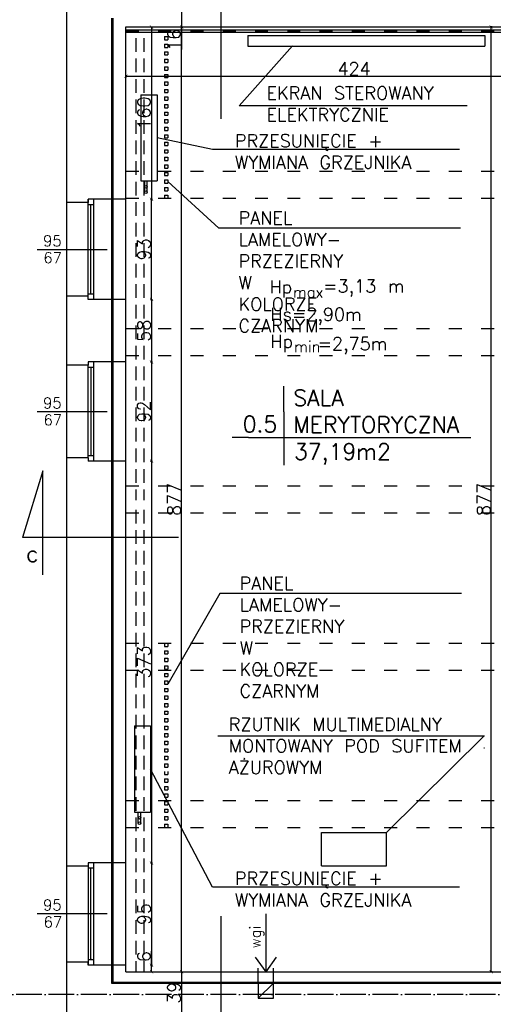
# Model space of a CAD drawing. Header units: millimetres. Extents: x -155361 to 49141, y -33787 to 6941.
# Tile 20 of 44: x -27493 to -27053, y 5267 to 6181. Entities that reach past the tile are written whole.
import ezdxf

# ---------------------------------------------------------------- set-up
doc = ezdxf.new("R2010")
doc.units = ezdxf.units.MM
for name, pattern in [('ACAD_ISO03W100', [30, 12, -18]), ('ACAD_ISO04W100', [30, 24, -3, 0, -3]), ('DASHED', [19.05, 12.7, -6.35])]:
    doc.linetypes.add(name, pattern=pattern)
doc.styles.add('Opisowy', font='txt.shx')
doc.styles.get("Standard").update_dxf_attribs({"font": 'txt.shx'})
doc.dimstyles.new('ISO-25', dxfattribs={"dimtxt": 12, "dimasz": 3, "dimexe": 1, "dimexo": 1, "dimgap": 1, "dimtad": 1, "dimdec": 0, "dimtxsty": 'Opisowy', "dimblk": 'ARCHTICK', "dimcen": 2.5, "dimadec": 0, "dimazin": 0, "dimtfac": 1, "dimtdec": 0, "dimtmove": 0, "dimatfit": 3, "dimldrblk": 'ARCHTICK', "dimfxl": 1, "dimfxlon": 1, "dimarcsym": 0})

# ---------------------------------------------------------------- blocks, each defined once
blk = doc.blocks.new('_ArchTick')
at = {"color": 0, "linetype": 'ByBlock', "const_width": 0.15}
blk.add_lwpolyline([(-0.5, -0.5), (0.5, 0.5)], dxfattribs=at)
blk = doc.blocks.new('*D11530')
at = {"color": 0, "lineweight": -2}
for p, q in [((-27343.13, 6190.41), (-27341.13, 6190.41)), ((-27342.13, 6190.41), (-27342.13, 6174.41)), ((-27343.13, 6174.41), (-27341.13, 6174.41)), ((-27342.13, 6174.41), (-27342.13, 6153.41))]:
    blk.add_line(p, q, dxfattribs=at)
at = {"layer": 'Defpoints', "color": 0}
for p in [(-27392.5, 6190.41), (-27392.5, 6174.41), (-27342.13, 6174.41)]:
    blk.add_point(p, dxfattribs=at)
at = {"color": 0, "lineweight": -2, "xscale": 3, "yscale": 3, "zscale": 3}
for p, rotation in [((-27342.13, 6190.41), 90), ((-27342.13, 6174.41), -90.00000000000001)]:
    blk.add_blockref('_ArchTick', p, dxfattribs=dict(at, rotation=rotation))
at = {"color": 0, "insert": (-27349.13, 6162.41), "char_height": 12, "attachment_point": 5, "rotation": 90, "style": 'Opisowy'}
blk.add_mtext('16', dxfattribs=at)
blk = doc.blocks.new('*D11531')
at = {"color": 0, "lineweight": -2}
for p, q in [((-27371.09, 6174.41), (-27369.09, 6174.41)), ((-27370.09, 6174.41), (-27370.09, 6014.41)), ((-27371.09, 6014.41), (-27369.09, 6014.41))]:
    blk.add_line(p, q, dxfattribs=at)
at = {"layer": 'Defpoints', "color": 0}
for p in [(-27393.93, 6174.41), (-27393.93, 6014.41), (-27370.09, 6014.41)]:
    blk.add_point(p, dxfattribs=at)
at = {"color": 0, "lineweight": -2, "xscale": 3, "yscale": 3, "zscale": 3}
for p, rotation in [((-27370.09, 6174.41), 90), ((-27370.09, 6014.41), -90.00000000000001)]:
    blk.add_blockref('_ArchTick', p, dxfattribs=dict(at, rotation=rotation))
at = {"color": 0, "insert": (-27377.09, 6094.41), "char_height": 12, "attachment_point": 5, "rotation": 90, "style": 'Opisowy'}
blk.add_mtext('160', dxfattribs=at)
blk = doc.blocks.new('*D11533')
at = {"color": 0, "lineweight": -2}
for p, q in [((-27371.09, 5921.41), (-27369.09, 5921.41)), ((-27370.09, 5921.41), (-27370.09, 5863.41)), ((-27371.09, 5863.41), (-27369.09, 5863.41))]:
    blk.add_line(p, q, dxfattribs=at)
at = {"layer": 'Defpoints', "color": 0}
for p in [(-27393.93, 5921.41), (-27393.93, 5863.41), (-27370.09, 5863.41)]:
    blk.add_point(p, dxfattribs=at)
at = {"color": 0, "lineweight": -2, "xscale": 3, "yscale": 3, "zscale": 3}
for p, rotation in [((-27370.09, 5921.41), 90), ((-27370.09, 5863.41), -90.00000000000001)]:
    blk.add_blockref('_ArchTick', p, dxfattribs=dict(at, rotation=rotation))
at = {"color": 0, "insert": (-27377.09, 5892.41), "char_height": 12, "attachment_point": 5, "rotation": 90, "style": 'Opisowy'}
blk.add_mtext('58', dxfattribs=at)
blk = doc.blocks.new('*D11534')
at = {"color": 0, "lineweight": -2}
for p, q in [((-27371.09, 5863.41), (-27369.09, 5863.41)), ((-27370.09, 5863.41), (-27370.09, 5771.41)), ((-27371.09, 5771.41), (-27369.09, 5771.41))]:
    blk.add_line(p, q, dxfattribs=at)
at = {"layer": 'Defpoints', "color": 0}
for p in [(-27393.93, 5863.41), (-27393.93, 5771.41), (-27370.09, 5771.41)]:
    blk.add_point(p, dxfattribs=at)
at = {"color": 0, "lineweight": -2, "xscale": 3, "yscale": 3, "zscale": 3}
for p, rotation in [((-27370.09, 5863.41), 90), ((-27370.09, 5771.41), -90.00000000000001)]:
    blk.add_blockref('_ArchTick', p, dxfattribs=dict(at, rotation=rotation))
at = {"color": 0, "insert": (-27377.09, 5817.41), "char_height": 12, "attachment_point": 5, "rotation": 90, "style": 'Opisowy'}
blk.add_mtext('92', dxfattribs=at)
blk = doc.blocks.new('*D11535')
at = {"color": 0, "lineweight": -2}
for p, q in [((-27371.09, 5771.41), (-27369.09, 5771.41)), ((-27370.09, 5771.41), (-27370.09, 5398.41)), ((-27371.09, 5398.41), (-27369.09, 5398.41))]:
    blk.add_line(p, q, dxfattribs=at)
at = {"layer": 'Defpoints', "color": 0}
for p in [(-27393.93, 5771.41), (-27393.93, 5398.41), (-27370.09, 5398.41)]:
    blk.add_point(p, dxfattribs=at)
at = {"color": 0, "lineweight": -2, "xscale": 3, "yscale": 3, "zscale": 3}
for p, rotation in [((-27370.09, 5771.41), 90), ((-27370.09, 5398.41), -90.00000000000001)]:
    blk.add_blockref('_ArchTick', p, dxfattribs=dict(at, rotation=rotation))
at = {"color": 0, "insert": (-27377.09, 5584.91), "char_height": 12, "attachment_point": 5, "rotation": 90, "style": 'Opisowy'}
blk.add_mtext('373', dxfattribs=at)
blk = doc.blocks.new('*D11536')
at = {"color": 0, "lineweight": -2}
for p, q in [((-27371.09, 5398.41), (-27369.09, 5398.41)), ((-27370.09, 5398.41), (-27370.09, 5303.41)), ((-27371.09, 5303.41), (-27369.09, 5303.41))]:
    blk.add_line(p, q, dxfattribs=at)
at = {"layer": 'Defpoints', "color": 0}
for p in [(-27393.93, 5398.41), (-27393.93, 5303.41), (-27370.09, 5303.41)]:
    blk.add_point(p, dxfattribs=at)
at = {"color": 0, "lineweight": -2, "xscale": 3, "yscale": 3, "zscale": 3}
for p, rotation in [((-27370.09, 5398.41), 90), ((-27370.09, 5303.41), -90.00000000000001)]:
    blk.add_blockref('_ArchTick', p, dxfattribs=dict(at, rotation=rotation))
at = {"color": 0, "insert": (-27377.09, 5350.91), "char_height": 12, "attachment_point": 5, "rotation": 90, "style": 'Opisowy'}
blk.add_mtext('95', dxfattribs=at)
blk = doc.blocks.new('*D11537')
at = {"color": 0, "lineweight": -2}
for p, q in [((-27370.09, 5303.41), (-27370.09, 5316.41)), ((-27371.09, 5303.41), (-27369.09, 5303.41)), ((-27370.09, 5297.41), (-27370.09, 5303.41)), ((-27371.09, 5297.41), (-27369.09, 5297.41))]:
    blk.add_line(p, q, dxfattribs=at)
at = {"layer": 'Defpoints', "color": 0}
for p in [(-27393.93, 5303.41), (-27370.09, 5303.41), (-27393.93, 5297.41)]:
    blk.add_point(p, dxfattribs=at)
at = {"color": 0, "lineweight": -2, "xscale": 3, "yscale": 3, "zscale": 3}
for p, rotation in [((-27370.09, 5303.41), 90), ((-27370.09, 5297.41), -90.00000000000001)]:
    blk.add_blockref('_ArchTick', p, dxfattribs=dict(at, rotation=rotation))
at = {"color": 0, "insert": (-27377.09, 5311.41), "char_height": 12, "attachment_point": 5, "rotation": 90, "style": 'Opisowy'}
blk.add_mtext('6', dxfattribs=at)
blk = doc.blocks.new('*D11538')
at = {"color": 0, "lineweight": -2}
for p, q in [((-27343.13, 5297.41), (-27341.13, 5297.41)), ((-27342.13, 5297.41), (-27342.13, 5258.41)), ((-27343.13, 5258.41), (-27341.13, 5258.41))]:
    blk.add_line(p, q, dxfattribs=at)
at = {"layer": 'Defpoints', "color": 0}
for p in [(-27396.13, 5297.41), (-27396.13, 5258.41), (-27342.13, 5258.41)]:
    blk.add_point(p, dxfattribs=at)
at = {"color": 0, "lineweight": -2, "xscale": 3, "yscale": 3, "zscale": 3}
for p, rotation in [((-27342.13, 5297.41), 90), ((-27342.13, 5258.41), -90.00000000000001)]:
    blk.add_blockref('_ArchTick', p, dxfattribs=dict(at, rotation=rotation))
at = {"color": 0, "insert": (-27349.13, 5277.91), "char_height": 12, "attachment_point": 5, "rotation": 90, "style": 'Opisowy'}
blk.add_mtext('39', dxfattribs=at)
blk = doc.blocks.new('*D11551')
at = {"color": 0, "lineweight": -2}
for p, q in [((-27343.13, 6174.41), (-27341.13, 6174.41)), ((-27342.13, 5297.41), (-27342.13, 6174.41)), ((-27343.13, 5297.41), (-27341.13, 5297.41))]:
    blk.add_line(p, q, dxfattribs=at)
at = {"layer": 'Defpoints', "color": 0}
for p in [(-27393.93, 6174.41), (-27342.13, 6174.41), (-27393.93, 5297.41)]:
    blk.add_point(p, dxfattribs=at)
at = {"color": 0, "lineweight": -2, "xscale": 3, "yscale": 3, "zscale": 3}
for p, rotation in [((-27342.13, 6174.41), 90), ((-27342.13, 5297.41), -90.00000000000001)]:
    blk.add_blockref('_ArchTick', p, dxfattribs=dict(at, rotation=rotation))
at = {"color": 0, "insert": (-27349.13, 5735.91), "char_height": 12, "attachment_point": 5, "rotation": 90, "style": 'Opisowy'}
blk.add_mtext('877', dxfattribs=at)
blk = doc.blocks.new('*D11590')
at = {"color": 0, "lineweight": -2}
for p, q in [((-27053.62, 6174.41), (-27055.62, 6174.41)), ((-27054.62, 5297.41), (-27054.62, 6174.41)), ((-27053.62, 5297.41), (-27055.62, 5297.41))]:
    blk.add_line(p, q, dxfattribs=at)
at = {"layer": 'Defpoints', "color": 0}
for p in [(-27054.62, 6174.41), (-26969.93, 6174.41), (-26969.93, 5297.41)]:
    blk.add_point(p, dxfattribs=at)
at = {"color": 0, "lineweight": -2, "xscale": 3, "yscale": 3, "zscale": 3}
for p, rotation in [((-27054.62, 6174.41), 90), ((-27054.62, 5297.41), -90.00000000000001)]:
    blk.add_blockref('_ArchTick', p, dxfattribs=dict(at, rotation=rotation))
at = {"color": 0, "insert": (-27061.62, 5735.91), "char_height": 12, "attachment_point": 5, "rotation": 90, "style": 'Opisowy'}
blk.add_mtext('877', dxfattribs=at)
blk = doc.blocks.new('*D11630')
at = {"color": 0, "lineweight": -2}
for p, q in [((-27393.93, 6129.58), (-27393.93, 6127.58)), ((-27393.93, 6128.58), (-26969.93, 6128.58)), ((-26969.93, 6129.58), (-26969.93, 6127.58))]:
    blk.add_line(p, q, dxfattribs=at)
at = {"layer": 'Defpoints', "color": 0}
for p in [(-27393.93, 6174.41), (-26969.93, 6174.41), (-26969.93, 6128.58)]:
    blk.add_point(p, dxfattribs=at)
at = {"color": 0, "lineweight": -2, "xscale": 3, "yscale": 3, "zscale": 3, "rotation": 180}
blk.add_blockref('_ArchTick', (-27393.93, 6128.58), dxfattribs=at)
at = {"color": 0, "lineweight": -2, "xscale": 3, "yscale": 3, "zscale": 3}
blk.add_blockref('_ArchTick', (-26969.93, 6128.58), dxfattribs=at)
at = {"color": 0, "insert": (-27181.93, 6135.58), "char_height": 12, "attachment_point": 5, "style": 'Opisowy'}
blk.add_mtext('424', dxfattribs=at)
blk = doc.blocks.new('*D11661')
at = {"color": 0, "lineweight": -2}
for p, q in [((-27371.09, 6014.41), (-27371.09, 6014.41)), ((-27370.09, 5921.41), (-27370.09, 6014.41)), ((-27371.09, 5921.41), (-27371.09, 5921.41))]:
    blk.add_line(p, q, dxfattribs=at)
at = {"layer": 'Defpoints', "color": 0}
for p in [(-27370.09, 6014.41), (-27370.09, 6014.41), (-27370.09, 5921.41)]:
    blk.add_point(p, dxfattribs=at)
at = {"color": 0, "lineweight": -2, "xscale": 3, "yscale": 3, "zscale": 3}
for p, rotation in [((-27370.09, 6014.41), 90), ((-27370.09, 5921.41), -90.00000000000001)]:
    blk.add_blockref('_ArchTick', p, dxfattribs=dict(at, rotation=rotation))
at = {"color": 0, "insert": (-27377.09, 5967.91), "char_height": 12, "attachment_point": 5, "rotation": 90, "style": 'Opisowy'}
blk.add_mtext('93', dxfattribs=at)

msp = doc.modelspace()

# ---------------------------------------------------------------- hatches: boundary and pattern name
for points in [[(-27405.85, 6014.41), (-27405.85, 6181.66), (-27406.85, 6181.66), (-27406.85, 6014.41)], [(-27406.85, 5287.49), (-26960.65, 5287.49), (-26959.65, 5287.49), (-26959.65, 5286.49), (-26960.65, 5286.49), (-27406.85, 5286.49)]]:
    msp.add_hatch(color=1).paths.add_polyline_path(points)
h = msp.add_hatch(color=1)
h.paths.add_polyline_path([(-27406.85, 5921.41), (-27405.85, 5921.41), (-27405.85, 6014.41), (-27406.85, 6014.41)])
h.paths.add_polyline_path([(-27406.85, 5771.41), (-27405.85, 5771.41), (-27405.85, 5863.41), (-27406.85, 5863.41)])
h.paths.add_polyline_path([(-27406.85, 5863.41), (-27405.85, 5863.41), (-27405.85, 5921.41), (-27406.85, 5921.41)])
h = msp.add_hatch(color=1)
h.paths.add_polyline_path([(-27406.85, 5602.41), (-27405.85, 5602.41), (-27405.85, 5723.41), (-27406.85, 5723.41)])
h.paths.add_polyline_path([(-27406.85, 5456.41), (-27405.85, 5456.41), (-27405.85, 5577.41), (-27406.85, 5577.41)])
h.paths.add_polyline_path([(-27406.85, 5303.41), (-27405.85, 5303.41), (-27405.85, 5398.41), (-27406.85, 5398.41)])
h.paths.add_polyline_path([(-27405.85, 5398.41), (-27405.85, 5431.41), (-27406.85, 5431.41), (-27406.85, 5398.41)])
h.paths.add_polyline_path([(-27406.85, 5748.41), (-27405.85, 5748.41), (-27405.85, 5723.41), (-27406.85, 5723.41)])
h.paths.add_polyline_path([(-27406.85, 5577.41), (-27405.85, 5577.41), (-27405.85, 5602.41), (-27406.85, 5602.41)])
h.paths.add_polyline_path([(-27406.85, 5431.41), (-27405.85, 5431.41), (-27405.85, 5456.41), (-27406.85, 5456.41)])
h.paths.add_polyline_path([(-27406.85, 5748.41), (-27405.85, 5748.41), (-27405.85, 5771.41), (-27406.85, 5771.41)])
h.paths.add_polyline_path([(-27406.85, 5287.49), (-27405.85, 5287.49), (-27405.85, 5303.41), (-27406.85, 5303.41)])

# ---------------------------------------------------------------- linework, layer by layer
for p, q in [((-27448.93, 5323.28), (-27448.93, 6887.65)), ((-27305.61, 6234), (-27305.61, 6089)), ((-27393.93, 6014.41), (-27393.93, 6174.41)), ((-27393.93, 6174.41), (-26969.93, 6174.41)), ((-26973.53, 6171.41), (-27393.93, 6171.41)), ((-27393.93, 6169.41), (-26975.53, 6169.41)), ((-27358.03, 6169.41), (-27355.03, 6169.41)), ((-27393.93, 6040.41), (-27393.93, 6161.41)), ((-27358.03, 6165.41), (-27355.03, 6165.41)), ((-27358.03, 6165.41), (-27358.03, 6162.41)), ((-27358.03, 6162.41), (-27355.03, 6162.41)), ((-27358.03, 6162.41), (-27355.03, 6162.41)), ((-27355.03, 6165.41), (-27355.03, 6162.41)), ((-27280.54, 6166.44), (-27280.54, 6156.44)), ((-27280.54, 6166.44), (-27060.43, 6166.44)), ((-27060.43, 6166.44), (-27060.43, 6156.44)), ((-27358.03, 6158.41), (-27355.03, 6158.41)), ((-27358.03, 6158.41), (-27358.03, 6155.41)), ((-27358.03, 6155.41), (-27355.03, 6155.41)), ((-27358.03, 6155.41), (-27355.03, 6155.41)), ((-27358.03, 6151.41), (-27355.03, 6151.41)), ((-27358.03, 6151.41), (-27358.03, 6148.41)), ((-27355.03, 6158.41), (-27355.03, 6155.41)), ((-27355.03, 6151.41), (-27355.03, 6148.41)), ((-27288.56, 6101.07), (-27239.05, 6156.9)), ((-27280.54, 6156.44), (-27060.43, 6156.44)), ((-27358.03, 6148.41), (-27355.03, 6148.41)), ((-27358.03, 6148.41), (-27355.03, 6148.41)), ((-27358.03, 6144.41), (-27355.03, 6144.41)), ((-27358.03, 6144.41), (-27358.03, 6141.41)), ((-27355.03, 6144.41), (-27355.03, 6141.41)), ((-27358.03, 6141.41), (-27355.03, 6141.41)), ((-27358.03, 6141.41), (-27355.03, 6141.41)), ((-27358.03, 6137.41), (-27355.03, 6137.41)), ((-27358.03, 6137.41), (-27358.03, 6134.41)), ((-27358.03, 6134.41), (-27355.03, 6134.41)), ((-27358.03, 6134.41), (-27355.03, 6134.41)), ((-27355.03, 6137.41), (-27355.03, 6134.41)), ((-27358.03, 6130.41), (-27355.03, 6130.41)), ((-27358.03, 6130.41), (-27358.03, 6127.41)), ((-27358.03, 6127.41), (-27355.03, 6127.41)), ((-27358.03, 6127.41), (-27355.03, 6127.41)), ((-27355.03, 6130.41), (-27355.03, 6127.41)), ((-27358.03, 6123.41), (-27355.03, 6123.41)), ((-27358.03, 6123.41), (-27358.03, 6120.41)), ((-27358.03, 6120.41), (-27355.03, 6120.41)), ((-27358.03, 6120.41), (-27355.03, 6120.41)), ((-27358.03, 6116.41), (-27355.03, 6116.41)), ((-27358.03, 6116.41), (-27358.03, 6113.41)), ((-27355.03, 6123.41), (-27355.03, 6120.41)), ((-27355.03, 6116.41), (-27355.03, 6113.41)), ((-27380.03, 6111.48), (-27365.03, 6111.48)), ((-27380.03, 6111.48), (-27379.97, 6031.48)), ((-27365.03, 6111.48), (-27364.97, 6031.48)), ((-27358.03, 6113.41), (-27355.03, 6113.41)), ((-27358.03, 6113.41), (-27355.03, 6113.41)), ((-27358.03, 6109.41), (-27355.03, 6109.41)), ((-27358.03, 6109.41), (-27358.03, 6106.41)), ((-27358.03, 6106.41), (-27355.03, 6106.41)), ((-27358.03, 6106.41), (-27355.03, 6106.41)), ((-27355.03, 6109.41), (-27355.03, 6106.41)), ((-27358.03, 6102.41), (-27355.03, 6102.41)), ((-27358.03, 6102.41), (-27358.03, 6099.41)), ((-27358.03, 6099.41), (-27355.03, 6099.41)), ((-27358.03, 6099.41), (-27355.03, 6099.41)), ((-27355.03, 6102.41), (-27355.03, 6099.41)), ((-27076.84, 6101.07), (-27288.56, 6101.07)), ((-27358.03, 6095.41), (-27355.03, 6095.41)), ((-27358.03, 6095.41), (-27358.03, 6092.41)), ((-27358.03, 6092.41), (-27355.03, 6092.41)), ((-27358.03, 6092.41), (-27355.03, 6092.41)), ((-27358.03, 6088.41), (-27355.03, 6088.41)), ((-27358.03, 6088.41), (-27358.03, 6085.41)), ((-27355.03, 6095.41), (-27355.03, 6092.41)), ((-27355.03, 6088.41), (-27355.03, 6085.41)), ((-27358.03, 6085.41), (-27355.03, 6085.41)), ((-27358.03, 6085.41), (-27355.03, 6085.41)), ((-27358.03, 6081.41), (-27355.03, 6081.41)), ((-27358.03, 6081.41), (-27358.03, 6078.41)), ((-27358.03, 6078.41), (-27355.03, 6078.41)), ((-27358.03, 6078.41), (-27355.03, 6078.41)), ((-27355.03, 6081.41), (-27355.03, 6078.41)), ((-27313.62, 6060.7), (-27365, 6071.48)), ((-27358.03, 6074.41), (-27355.03, 6074.41)), ((-27358.03, 6074.41), (-27358.03, 6071.41)), ((-27358.03, 6071.41), (-27355.03, 6071.41)), ((-27358.03, 6071.41), (-27355.03, 6071.41)), ((-27355.03, 6074.41), (-27355.03, 6071.41)), ((-27358.03, 6067.41), (-27355.03, 6067.41)), ((-27358.03, 6067.41), (-27358.03, 6064.41)), ((-27358.03, 6064.41), (-27355.03, 6064.41)), ((-27358.03, 6064.41), (-27355.03, 6064.41)), ((-27358.03, 6060.41), (-27355.03, 6060.41)), ((-27358.03, 6060.41), (-27358.03, 6057.41)), ((-27355.03, 6067.41), (-27355.03, 6064.41)), ((-27355.03, 6060.41), (-27355.03, 6057.41)), ((-27084.13, 6060.7), (-27313.62, 6060.7)), ((-27358.03, 6057.41), (-27355.03, 6057.41)), ((-27358.03, 6057.41), (-27355.03, 6057.41)), ((-27358.03, 6053.41), (-27355.03, 6053.41)), ((-27358.03, 6053.41), (-27358.03, 6050.41)), ((-27358.03, 6050.41), (-27355.03, 6050.41)), ((-27358.03, 6050.41), (-27355.03, 6050.41)), ((-27355.03, 6053.41), (-27355.03, 6050.41)), ((-27358.03, 6046.41), (-27355.03, 6046.41)), ((-27358.03, 6046.41), (-27358.03, 6043.41)), ((-27358.03, 6043.41), (-27355.03, 6043.41)), ((-27358.03, 6043.41), (-27355.03, 6043.41)), ((-27355.03, 6046.41), (-27355.03, 6043.41)), ((-27358.03, 6039.41), (-27355.03, 6039.41)), ((-27358.03, 6039.41), (-27358.03, 6036.41)), ((-27358.03, 6036.41), (-27355.03, 6036.41)), ((-27358.03, 6036.41), (-27355.03, 6036.41)), ((-27358.03, 6032.41), (-27355.03, 6032.41)), ((-27358.03, 6032.41), (-27358.03, 6029.41)), ((-27355.03, 6039.41), (-27355.03, 6036.41)), ((-27355.03, 6032.41), (-27355.03, 6029.41)), ((-27379.97, 6031.48), (-27364.97, 6031.48)), ((-27376.43, 6021.35), (-27376.41, 6031.52)), ((-27374.06, 6021.35), (-27374.03, 6031.52)), ((-27358.03, 6029.41), (-27355.03, 6029.41)), ((-27358.03, 6029.41), (-27355.03, 6029.41)), ((-27358.03, 6025.41), (-27355.03, 6025.41)), ((-27358.03, 6025.41), (-27358.03, 6022.41)), ((-27307.59, 5987.72), (-27355.03, 6030.91)), ((-27355.03, 6025.41), (-27355.03, 6022.41)), ((-27428.93, 6014.41), (-27428.93, 6011.41)), ((-27423.93, 6014.41), (-27428.93, 6014.41)), ((-27428.93, 5924.41), (-27428.93, 6014.41)), ((-27393.93, 6014.41), (-27423.93, 6014.41)), ((-27423.93, 6014.41), (-27423.93, 5921.41)), ((-27393.93, 5921.41), (-27393.93, 6014.41)), ((-27358.03, 6022.41), (-27355.03, 6022.41)), ((-27358.03, 6022.41), (-27355.03, 6022.41)), ((-27358.03, 6018.41), (-27355.03, 6018.41)), ((-27358.03, 6018.41), (-27358.03, 6015.41)), ((-27358.03, 6015.41), (-27355.03, 6015.41)), ((-27355.03, 6018.41), (-27355.03, 6015.41)), ((-27428.93, 6011.41), (-27448.93, 6011.41)), ((-27423.93, 6009.41), (-27428.93, 6009.41)), ((-27426.43, 5926.41), (-27426.43, 6009.41)), ((-27083.15, 5987.72), (-27307.59, 5987.72)), ((-27476.4, 5967.91), (-27411.41, 5967.91)), ((-27428.93, 5924.41), (-27448.93, 5924.41)), ((-27423.93, 5926.41), (-27428.93, 5926.41)), ((-27428.93, 5921.41), (-27428.93, 5924.41)), ((-27423.93, 5921.41), (-27428.93, 5921.41)), ((-27393.93, 5921.41), (-27423.93, 5921.41)), ((-27393.93, 5863.41), (-27393.93, 5921.41)), ((-27428.93, 5860.41), (-27448.93, 5860.41)), ((-27428.93, 5863.41), (-27428.93, 5860.41)), ((-27423.93, 5863.41), (-27428.93, 5863.41)), ((-27428.93, 5774.41), (-27428.93, 5860.41)), ((-27423.93, 5858.41), (-27428.93, 5858.41)), ((-27426.43, 5858.41), (-27426.43, 5776.41)), ((-27393.93, 5863.41), (-27423.93, 5863.41)), ((-27423.93, 5863.41), (-27423.93, 5771.41)), ((-27393.93, 5771.41), (-27393.93, 5863.41)), ((-27247.13, 5817.07), (-27247.13, 5841.02)), ((-27476.4, 5817.41), (-27411.41, 5817.41)), ((-27247.13, 5817.07), (-27247.13, 5767.7)), ((-27280, 5793.18), (-27295.11, 5793.18)), ((-27280, 5793.18), (-27117.2, 5793.18)), ((-27117.2, 5793.18), (-27073.34, 5793.18)), ((-27423.93, 5776.41), (-27428.93, 5776.41)), ((-27428.93, 5774.41), (-27448.93, 5774.41)), ((-27428.93, 5774.41), (-27428.93, 5771.41)), ((-27423.93, 5771.41), (-27428.93, 5771.41)), ((-27393.93, 5771.41), (-27423.93, 5771.41)), ((-27393.93, 5398.41), (-27393.93, 5771.41)), ((-27470.96, 5762.23), (-27490.11, 5700.65)), ((-27470.96, 5665.81), (-27470.96, 5762.23)), ((-27345.11, 5700.65), (-27490.11, 5700.65)), ((-27306.61, 5648.66), (-27355.03, 5564.41)), ((-27082.17, 5648.66), (-27306.61, 5648.66)), ((-27358.03, 5602.41), (-27355.03, 5602.41)), ((-27358.03, 5602.41), (-27358.03, 5599.41)), ((-27358.03, 5599.41), (-27355.03, 5599.41)), ((-27358.03, 5599.41), (-27355.03, 5599.41)), ((-27358.03, 5595.41), (-27355.03, 5595.41)), ((-27358.03, 5595.41), (-27358.03, 5592.41)), ((-27355.03, 5602.41), (-27355.03, 5599.41)), ((-27355.03, 5595.41), (-27355.03, 5592.41)), ((-27358.03, 5592.41), (-27355.03, 5592.41)), ((-27358.03, 5592.41), (-27355.03, 5592.41)), ((-27358.03, 5588.41), (-27355.03, 5588.41)), ((-27358.03, 5588.41), (-27358.03, 5585.41)), ((-27358.03, 5585.41), (-27355.03, 5585.41)), ((-27358.03, 5585.41), (-27355.03, 5585.41)), ((-27355.03, 5588.41), (-27355.03, 5585.41)), ((-27358.03, 5581.41), (-27355.03, 5581.41)), ((-27358.03, 5581.41), (-27358.03, 5578.41)), ((-27358.03, 5578.41), (-27355.03, 5578.41)), ((-27358.03, 5578.41), (-27355.03, 5578.41)), ((-27355.03, 5581.41), (-27355.03, 5578.41)), ((-27358.03, 5574.41), (-27355.03, 5574.41)), ((-27358.03, 5574.41), (-27358.03, 5571.41)), ((-27358.03, 5571.41), (-27355.03, 5571.41)), ((-27358.03, 5571.41), (-27355.03, 5571.41)), ((-27358.03, 5567.41), (-27355.03, 5567.41)), ((-27358.03, 5567.41), (-27358.03, 5564.41)), ((-27355.03, 5574.41), (-27355.03, 5571.41)), ((-27355.03, 5567.41), (-27355.03, 5564.41)), ((-27358.03, 5564.41), (-27355.03, 5564.41)), ((-27358.03, 5564.41), (-27355.03, 5564.41)), ((-27358.03, 5560.41), (-27355.03, 5560.41)), ((-27358.03, 5560.41), (-27358.03, 5557.41)), ((-27358.03, 5557.41), (-27355.03, 5557.41)), ((-27358.03, 5557.41), (-27355.03, 5557.41)), ((-27355.03, 5560.41), (-27355.03, 5557.41)), ((-27358.03, 5553.41), (-27355.03, 5553.41)), ((-27358.03, 5553.41), (-27358.03, 5550.41)), ((-27358.03, 5550.41), (-27355.03, 5550.41)), ((-27358.03, 5550.41), (-27355.03, 5550.41)), ((-27355.03, 5553.41), (-27355.03, 5550.41)), ((-27358.03, 5546.41), (-27355.03, 5546.41)), ((-27358.03, 5546.41), (-27358.03, 5543.41)), ((-27358.03, 5543.41), (-27355.03, 5543.41)), ((-27358.03, 5543.41), (-27355.03, 5543.41)), ((-27358.03, 5539.41), (-27355.03, 5539.41)), ((-27358.03, 5539.41), (-27358.03, 5536.41)), ((-27355.03, 5546.41), (-27355.03, 5543.41)), ((-27355.03, 5539.41), (-27355.03, 5536.41)), ((-27358.03, 5536.41), (-27355.03, 5536.41)), ((-27358.03, 5536.41), (-27355.03, 5536.41)), ((-27358.03, 5532.41), (-27355.03, 5532.41)), ((-27358.03, 5532.41), (-27358.03, 5529.41)), ((-27358.03, 5529.41), (-27355.03, 5529.41)), ((-27358.03, 5529.41), (-27355.03, 5529.41)), ((-27355.03, 5532.41), (-27355.03, 5529.41)), ((-27386.03, 5525.58), (-27371.03, 5525.58)), ((-27386.03, 5525.58), (-27385.97, 5445.58)), ((-27371.03, 5525.58), (-27370.97, 5445.58)), ((-27358.03, 5525.41), (-27355.03, 5525.41)), ((-27358.03, 5525.41), (-27358.03, 5522.41)), ((-27358.03, 5522.41), (-27355.03, 5522.41)), ((-27358.03, 5522.41), (-27355.03, 5522.41)), ((-27355.03, 5525.41), (-27355.03, 5522.41)), ((-27358.03, 5518.41), (-27355.03, 5518.41)), ((-27358.03, 5518.41), (-27358.03, 5515.41)), ((-27358.03, 5515.41), (-27355.03, 5515.41)), ((-27358.03, 5515.41), (-27355.03, 5515.41)), ((-27358.03, 5511.41), (-27355.03, 5511.41)), ((-27358.03, 5511.41), (-27358.03, 5508.41)), ((-27355.03, 5518.41), (-27355.03, 5515.41)), ((-27355.03, 5511.41), (-27355.03, 5508.41)), ((-27060.74, 5516.12), (-27308.54, 5516.12)), ((-27061.31, 5516.12), (-27151.7, 5426.7)), ((-27358.03, 5508.41), (-27355.03, 5508.41)), ((-27358.03, 5508.41), (-27355.03, 5508.41)), ((-27358.03, 5504.41), (-27355.03, 5504.41)), ((-27358.03, 5504.41), (-27358.03, 5501.41)), ((-27355.03, 5504.41), (-27355.03, 5501.41)), ((-27061.31, 5505.27), (-27061.31, 5505.27)), ((-27061.31, 5505.27), (-27060.74, 5505.27)), ((-27358.03, 5501.41), (-27355.03, 5501.41)), ((-27358.03, 5501.41), (-27355.03, 5501.41)), ((-27358.03, 5497.41), (-27355.03, 5497.41)), ((-27358.03, 5497.41), (-27358.03, 5494.41)), ((-27358.03, 5494.41), (-27355.03, 5494.41)), ((-27358.03, 5494.41), (-27355.03, 5494.41)), ((-27355.03, 5497.41), (-27355.03, 5494.41)), ((-27313.62, 5376.05), (-27371, 5485.58)), ((-27358.03, 5490.41), (-27355.03, 5490.41)), ((-27358.03, 5490.41), (-27358.03, 5487.41)), ((-27358.03, 5487.41), (-27355.03, 5487.41)), ((-27358.03, 5487.41), (-27355.03, 5487.41)), ((-27355.03, 5490.41), (-27355.03, 5487.41)), ((-27358.03, 5483.41), (-27358.03, 5480.41)), ((-27358.03, 5480.41), (-27355.03, 5480.41)), ((-27358.03, 5480.41), (-27355.03, 5480.41)), ((-27358.03, 5476.41), (-27355.03, 5476.41)), ((-27358.03, 5476.41), (-27358.03, 5473.41)), ((-27355.03, 5483.41), (-27355.03, 5480.41)), ((-27355.03, 5476.41), (-27355.03, 5473.41)), ((-27358.03, 5473.41), (-27355.03, 5473.41)), ((-27358.03, 5473.41), (-27355.03, 5473.41)), ((-27358.03, 5469.41), (-27355.03, 5469.41)), ((-27358.03, 5469.41), (-27358.03, 5466.41)), ((-27358.03, 5466.41), (-27355.03, 5466.41)), ((-27358.03, 5466.41), (-27355.03, 5466.41)), ((-27355.03, 5469.41), (-27355.03, 5466.41)), ((-27358.03, 5462.41), (-27355.03, 5462.41)), ((-27358.03, 5462.41), (-27358.03, 5459.41)), ((-27358.03, 5459.41), (-27355.03, 5459.41)), ((-27358.03, 5459.41), (-27355.03, 5459.41)), ((-27355.03, 5462.41), (-27355.03, 5459.41)), ((-27358.03, 5455.41), (-27355.03, 5455.41)), ((-27358.03, 5455.41), (-27358.03, 5452.41)), ((-27358.03, 5452.41), (-27355.03, 5452.41)), ((-27358.03, 5452.41), (-27355.03, 5452.41)), ((-27358.03, 5448.41), (-27355.03, 5448.41)), ((-27358.03, 5448.41), (-27358.03, 5445.41)), ((-27355.03, 5455.41), (-27355.03, 5452.41)), ((-27355.03, 5448.41), (-27355.03, 5445.41)), ((-27385.97, 5445.58), (-27370.97, 5445.58)), ((-27382.54, 5435.4), (-27382.52, 5445.58)), ((-27380.08, 5435.4), (-27380.05, 5445.58)), ((-27358.03, 5445.41), (-27355.03, 5445.41)), ((-27358.03, 5445.41), (-27355.03, 5445.41)), ((-27358.03, 5441.41), (-27355.03, 5441.41)), ((-27358.03, 5441.41), (-27358.03, 5438.41)), ((-27358.03, 5438.41), (-27355.03, 5438.41)), ((-27358.03, 5438.41), (-27355.03, 5438.41)), ((-27355.03, 5441.41), (-27355.03, 5438.41)), ((-27358.03, 5434.41), (-27355.03, 5434.41)), ((-27358.03, 5434.41), (-27358.03, 5431.41)), ((-27358.03, 5431.41), (-27355.03, 5431.41)), ((-27355.03, 5434.41), (-27355.03, 5431.41)), ((-27212.16, 5395.76), (-27212.16, 5426.7)), ((-27212.16, 5426.7), (-27151.7, 5426.7)), ((-27151.7, 5395.76), (-27151.7, 5426.7)), ((-27428.93, 5395.41), (-27448.93, 5395.41)), ((-27428.93, 5398.41), (-27428.93, 5395.41)), ((-27423.93, 5398.41), (-27428.93, 5398.41)), ((-27428.93, 5397.41), (-27428.93, 5303.41)), ((-27423.93, 5393.41), (-27428.93, 5393.41)), ((-27426.43, 5309.41), (-27426.43, 5393.41)), ((-27393.93, 5398.41), (-27423.93, 5398.41)), ((-27423.93, 5398.41), (-27423.93, 5304.41)), ((-27393.93, 5303.41), (-27393.93, 5398.41)), ((-27212.16, 5395.76), (-27151.7, 5395.76)), ((-27084.13, 5376.05), (-27313.62, 5376.05)), ((-27476.4, 5351.41), (-27411.41, 5351.41)), ((-27305.61, 5349.07), (-27305.61, 5204.06)), ((-27263.71, 5297.41), (-27263.71, 5351.02)), ((-27448.93, 5229.41), (-27448.93, 5323.28)), ((-27263.71, 5297.41), (-27273.53, 5310.95)), ((-27263.71, 5297.41), (-27253.89, 5310.95)), ((-27428.93, 5306.41), (-27448.93, 5306.41)), ((-27423.93, 5308.41), (-27428.93, 5308.41)), ((-27428.93, 5303.41), (-27428.93, 5306.41)), ((-27423.93, 5303.41), (-27428.93, 5303.41)), ((-27426.43, 5309.41), (-27426.43, 5308.41)), ((-27423.93, 5304.41), (-27423.93, 5303.41)), ((-27393.93, 5303.41), (-27423.93, 5303.41)), ((-27393.93, 5297.41), (-27393.93, 5303.41)), ((-27393.93, 5297.41), (-26969.93, 5297.41)), ((-27270.93, 5286.92), (-27270.93, 5300.86)), ((-27256.93, 5286.92), (-27256.93, 5300.86)), ((-27270.93, 5286.92), (-27270.93, 5272.92)), ((-27270.93, 5272.92), (-27256.93, 5286.92)), ((-27270.93, 5286.92), (-27270.93, 5272.92)), ((-27270.93, 5272.92), (-27256.93, 5286.92)), ((-27270.93, 5286.92), (-27270.93, 5272.92)), ((-27256.93, 5286.92), (-27270.93, 5286.92)), ((-27270.93, 5272.92), (-27256.93, 5286.92)), ((-27256.93, 5272.92), (-27256.93, 5286.92)), ((-27256.93, 5272.92), (-27256.93, 5286.92)), ((-27256.93, 5272.92), (-27256.93, 5286.92)), ((-27256.93, 5276.41), (-27270.93, 5276.41)), ((-27270.93, 5272.92), (-27256.93, 5272.92)), ((-27270.93, 5272.92), (-27256.93, 5272.92)), ((-27270.93, 5272.92), (-27256.93, 5272.92))]:
    msp.add_line(p, q)
at = {"color": 1}
for p, q in [((-27406.85, 5286.49), (-27406.85, 6182.58)), ((-27405.85, 5286.49), (-27405.85, 6182.58)), ((-26960.65, 5287.49), (-27406.85, 5287.49)), ((-26960.65, 5286.49), (-27406.85, 5286.49))]:
    msp.add_line(p, q, dxfattribs=at)
at = {"linetype": 'ACAD_ISO03W100'}
for p, q in [((-27393.93, 6170.49), (-26533.93, 6170.49)), ((-27393.93, 6040.41), (-26533.93, 6040.41)), ((-27393.93, 6015.41), (-26533.93, 6015.41)), ((-27393.93, 5894.41), (-26533.93, 5894.41)), ((-27393.93, 5869.41), (-26533.93, 5869.41)), ((-27393.93, 5748.41), (-26533.93, 5748.41)), ((-27393.93, 5723.41), (-26533.93, 5723.41)), ((-27393.93, 5602.41), (-26533.93, 5602.41)), ((-27393.93, 5577.41), (-26533.93, 5577.41)), ((-27393.93, 5456.41), (-26533.93, 5456.41)), ((-27393.93, 5431.41), (-26533.93, 5431.41))]:
    msp.add_line(p, q, dxfattribs=at)
at = {"linetype": 'DASHED'}
for p, q in [((-27384.83, 6164.12), (-27384.83, 5735.12)), ((-27377.17, 6164.12), (-27377.17, 5735.12)), ((-27384.83, 5726.31), (-27384.83, 5297.31)), ((-27377.17, 5726.31), (-27377.17, 5297.31))]:
    msp.add_line(p, q, dxfattribs=at)
at = {"linetype": 'ACAD_ISO04W100'}
msp.add_line((-25786.39, 5276.41), (-27531, 5276.41), dxfattribs=at)
for centre in [(-27375.31, 6026.1), (-27375.31, 6021.1), (-27381.31, 5440.42), (-27381.31, 5435.42)]:
    msp.add_circle(centre, 1.25)

# ---------------------------------------------------------------- texts
at = {"attachment_point": 1}
for s, insert, char_height, width in [('EKRAN STEROWANY ELEKTRYCZNIE', (-27263.28, 6118.98), 12, 255.9595), ('PRZESUNIĘCIE + WYMIANA GRZEJNIKA', (-27292.7, 6074.71), 12, 206.5002), ('PANEL LAMELOWY-\\PPRZEZIERNY \\PW KOLORZE CZARNYM', (-27289.28, 6003.08), 12, 1.1813), ('95', (-27470.81, 5980.88), 10, 2.6635), ('67', (-27470.56, 5965.13), 10, 40.9935), ('Hp', (-27260.52, 5939.15), 12, 8.4903), ('=3,13 m', (-27210.69, 5939.89), 12, 81.9497), ('max', (-27238.74, 5933.25), 10, 2.584), ('Hs=2,90m', (-27259.78, 5913.68), 12, 8.1211), ('Hp', (-27259.78, 5888.58), 12, 1.4766), ('=2,75m', (-27215.86, 5886.37), 12, 3.6914), ('min', (-27237.64, 5882.68), 10, 2.9531), ('95', (-27470.81, 5830.38), 10, 2.6635), ('67', (-27470.44, 5814.63), 10, 40.9935), ('0.5', (-27285.43, 5813.28), 15, 7.382), ('37,19m2', (-27237.82, 5787.73), 15, 1.2357), ('c', (-27486.61, 5692.95), 15, 5.3657), ('PANEL LAMELOWY-\\PPRZEZIERNY \\PW KOLORZE CZARNYM', (-27288.3, 5664.02), 12, 1.1813), ('RZUTNIK MULTIMEDIALNY MONTOWANY POD SUFITEM AŻUROWYM', (-27298.36, 5533.09), 12, 243.84), ('PRZESUNIĘCIE + WYMIANA GRZEJNIKA', (-27292.7, 5390.06), 12, 206.5002), ('95', (-27470.81, 5364.38), 10, 2.6635), ('67', (-27470.31, 5348.63), 10, 40.9935)]:
    msp.add_mtext(s, dxfattribs=dict(at, insert=insert, char_height=char_height, width=width))
at = {"insert": (-27238.43, 5837.7), "char_height": 15, "attachment_point": 1}
msp.add_mtext('SALA \\PMERYTORYCZNA', dxfattribs=at)
at = {"insert": (-27278.86, 5319.06), "char_height": 10, "width": 2.0272, "attachment_point": 1, "rotation": 90}
msp.add_mtext('wgi', dxfattribs=at)

# ---------------------------------------------------------------- dimensions: what is measured, and where the dimension line sits
for base, p1, p2, picture, middle in [((-27342.13, 6174.41), (-27392.5, 6190.41), (-27392.5, 6174.41), '*D11530', (-27349.13, 6162.41)), ((-27370.09, 6014.41), (-27393.93, 6174.41), (-27393.93, 6014.41), '*D11531', (-27377.09, 6094.41)), ((-27342.13, 6174.41), (-27393.93, 5297.41), (-27393.93, 6174.41), '*D11551', (-27349.13, 5735.91)), ((-27054.62, 6174.41), (-26969.93, 5297.41), (-26969.93, 6174.41), '*D11590', (-27061.62, 5735.91)), ((-27370.09, 6014.41), (-27370.09, 5921.41), (-27370.09, 6014.41), '*D11661', (-27377.09, 5967.91)), ((-27370.09, 5863.41), (-27393.93, 5921.41), (-27393.93, 5863.41), '*D11533', (-27377.09, 5892.41)), ((-27370.09, 5771.41), (-27393.93, 5863.41), (-27393.93, 5771.41), '*D11534', (-27377.09, 5817.41)), ((-27370.09, 5398.41), (-27393.93, 5771.41), (-27393.93, 5398.41), '*D11535', (-27377.09, 5584.91)), ((-27370.09, 5303.41), (-27393.93, 5398.41), (-27393.93, 5303.41), '*D11536', (-27377.09, 5350.91)), ((-27370.09, 5303.41), (-27393.93, 5297.41), (-27393.93, 5303.41), '*D11537', (-27377.09, 5311.41)), ((-27342.13, 5258.41), (-27396.13, 5297.41), (-27396.13, 5258.41), '*D11538', (-27349.13, 5277.91))]:
    dim = msp.add_linear_dim(base=base, p1=p1, p2=p2, angle=90, dimstyle='ISO-25', override={"dimzin": 1})
    dim.commit()
    dim.dimension.update_dxf_attribs({"geometry": picture, "text_midpoint": middle})
dim = msp.add_linear_dim(base=(-26969.93, 6128.58), p1=(-27393.93, 6174.41), p2=(-26969.93, 6174.41), dimstyle='ISO-25', override={"dimzin": 1})
dim.commit()
dim.dimension.update_dxf_attribs({"geometry": '*D11630', "text_midpoint": (-27181.93, 6135.58)})

doc.saveas('drawing.dxf')
